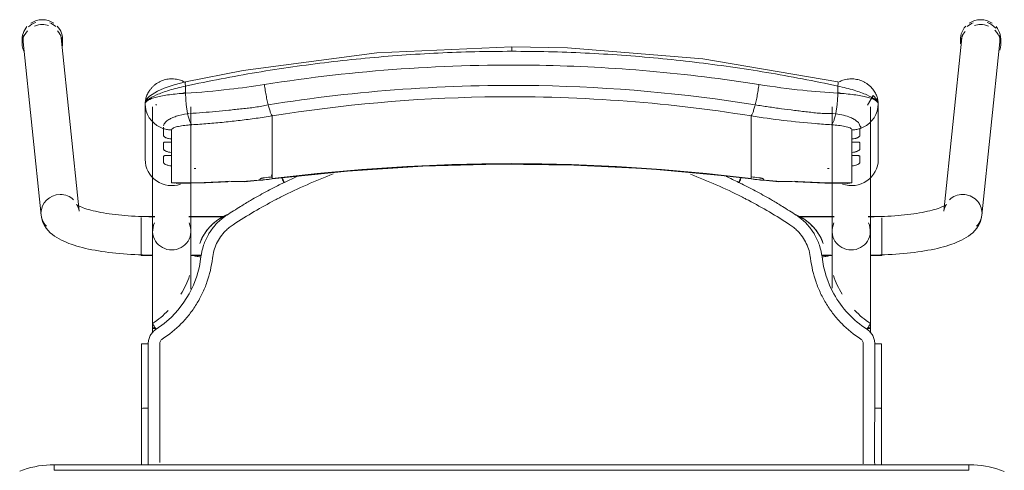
# Model space of a CAD drawing. Header units: metres. Extents: x 3 to 42.2, y -72.9 to -48.7.
# Tile 173 of 189: x 39.287 to 39.819, y -52.58 to -52.337. Entities that reach past the tile are written whole.
import ezdxf

# ---------------------------------------------------------------- set-up
doc = ezdxf.new("R2010")
doc.units = ezdxf.units.M
doc.layers.add('I-FURN', color=7, linetype='Continuous', lineweight=18)

# ---------------------------------------------------------------- blocks, each defined once
blk = doc.blocks.new('ConjuntoParaAlunoTamanho6 - CJA06_ConjuntoParaAlunoTamanho6-V4-1PAV')
at = {"layer": 'I-FURN', "color": 253, "true_color": 0xaaaaaa}
for p, q in [((-0.2643, 0.29456), (-0.2643, 0.29197)), ((-0.2638, 0.29312), (-0.25413, 0.19969)), ((-0.23354, 0.20182), (-0.24321, 0.29526)), ((-0.24254, 0.29197), (-0.24254, 0.29456)), ((0.24321, 0.29526), (0.23354, 0.20182)), ((0.24254, 0.29456), (0.24254, 0.29197)), ((0.25413, 0.19969), (0.2638, 0.29312)), ((0.2643, 0.29197), (0.2643, 0.29456)), ((-0.1979, 0.25969), (-0.1979, 0.22964)), ((-0.19734, 0.2558), (-0.19665, 0.25395)), ((-0.19385, 0.25812), (-0.19385, 0.19097)), ((-0.19207, 0.25896), (-0.19202, 0.25906)), ((-0.19202, 0.25906), (-0.19192, 0.25949)), ((-0.17315, 0.19097), (-0.17315, 0.25812)), ((0.17315, 0.25812), (0.17315, 0.19097)), ((0.19385, 0.19097), (0.19385, 0.25812)), ((0.19685, 0.25395), (0.19754, 0.2558)), ((0.1981, 0.22964), (0.1981, 0.25969)), ((-0.19665, 0.25395), (-0.1957, 0.25221)), ((-0.1957, 0.25221), (-0.19451, 0.25062)), ((-0.17493, 0.25435), (-0.17437, 0.25441)), ((-0.12923, 0.2438), (-0.12923, 0.25317)), ((0.12943, 0.2438), (0.12943, 0.25317)), ((0.17457, 0.25441), (0.17513, 0.25435)), ((0.19471, 0.25062), (0.1959, 0.25221)), ((0.1959, 0.25221), (0.19685, 0.25395)), ((-0.18366, 0.24073), (-0.18366, 0.23904)), ((-0.12923, 0.24214), (-0.12923, 0.2438)), ((-0.12923, 0.24214), (-0.12923, 0.23653)), ((0.12943, 0.24214), (0.12943, 0.2438)), ((0.12943, 0.24214), (0.12943, 0.23653)), ((0.18386, 0.23904), (0.18386, 0.24073)), ((-0.12923, 0.23653), (-0.12923, 0.23486)), ((-0.12923, 0.23486), (-0.12923, 0.22925)), ((0.12943, 0.23653), (0.12943, 0.23486)), ((0.12943, 0.23486), (0.12943, 0.22925)), ((-0.18366, 0.23345), (-0.18366, 0.23176)), ((-0.12923, 0.22925), (-0.12923, 0.22759)), ((0.12943, 0.22759), (0.12943, 0.22925)), ((0.18386, 0.23176), (0.18386, 0.23345)), ((-0.18366, 0.22617), (-0.18366, 0.21701)), ((-0.12923, 0.22759), (-0.12923, 0.22197)), ((0.12943, 0.22759), (0.12943, 0.22197)), ((0.18386, 0.21701), (0.18386, 0.22617)), ((-0.14414, 0.21757), (-0.12926, 0.21915)), ((-0.12923, 0.22197), (-0.12923, 0.22031)), ((-0.11598, 0.22048), (-0.1227, 0.21732)), ((0.12943, 0.22031), (0.12943, 0.22197)), ((0.12946, 0.21915), (0.14434, 0.21757)), ((-0.18366, 0.21701), (-0.1818, 0.21679)), ((0.17944, 0.21689), (0.18173, 0.21678)), ((-0.19271, 0.19894), (-0.2, 0.19894)), ((-0.2, 0.19844), (-0.2, 0.19411)), ((-0.19271, 0.19879), (-0.19385, 0.19879)), ((-0.19385, 0.19879), (-0.19385, 0.19845)), ((-0.19385, 0.19845), (-0.19385, 0.19764)), ((-0.15474, 0.19894), (-0.17429, 0.19894)), ((-0.15494, 0.19879), (-0.17429, 0.19879)), ((0.17429, 0.19894), (0.15474, 0.19894)), ((0.17429, 0.19879), (0.15494, 0.19879)), ((0.2, 0.19894), (0.19271, 0.19894)), ((0.19385, 0.19879), (0.19271, 0.19879)), ((0.19385, 0.19845), (0.19385, 0.19879)), ((0.19385, 0.19764), (0.19385, 0.19845)), ((0.2, 0.1938), (0.2, 0.19814)), ((-0.2, 0.19393), (-0.2, 0.18575)), ((-0.19385, 0.19367), (-0.19385, 0.1916)), ((0.19385, 0.1916), (0.19385, 0.19367)), ((0.2, 0.18573), (0.2, 0.19364)), ((-0.19385, 0.18688), (-0.19385, 0.18582)), ((0.19385, 0.18582), (0.19385, 0.18688)), ((-0.2, 0.18573), (-0.2, 0.17922)), ((-0.19385, 0.18371), (-0.19385, 0.18582)), ((0.19385, 0.18371), (0.19385, 0.18582)), ((0.2, 0.17794), (0.2, 0.1856)), ((-0.2, 0.17916), (-0.2, 0.17794)), ((-0.2, 0.17794), (-0.19377, 0.17794)), ((-0.19385, 0.17809), (-0.19385, 0.17951)), ((-0.17323, 0.17794), (-0.1676, 0.17794)), ((-0.17268, 0.17809), (-0.16757, 0.17809)), ((0.16757, 0.17809), (0.17268, 0.17809)), ((0.1676, 0.17794), (0.17323, 0.17794)), ((0.19377, 0.17794), (0.2, 0.17794)), ((0.19385, 0.17809), (0.19385, 0.17951)), ((-0.19385, 0.13857), (-0.19385, 0.13643)), ((0.19385, 0.13604), (0.19385, 0.13857)), ((-0.19983, 0.13021), (-0.19982, 0.0953)), ((0.19983, 0.13021), (0.19982, 0.0953)), ((-0.19982, 0.06488), (-0.19982, 0.0953)), ((-0.19982, 0.0953), (-0.19982, 0.09529)), ((-0.19623, 0.09556), (-0.19738, 0.09554)), ((0.19982, 0.06497), (0.19982, 0.0953)), ((0.247, 0.06497), (-0.247, 0.06497)), ((-0.247, 0.06497), (-0.247, 0.06197)), ((0.247, 0.06497), (-0.247, 0.06497)), ((0.247, 0.06497), (0.247, 0.06197))]:
    blk.add_line(p, q, dxfattribs=at)
at = {"layer": 'I-FURN', "color": 253, "true_color": 0xaaaaaa, "flags": 128}
for points in [[(0.0001, 0.2904), (-0.07267, 0.28721), (-0.14486, 0.2777), (-0.17603, 0.27161)], [(0.17623, 0.27161), (0.10331, 0.28398), (0.03018, 0.28985), (0.0001, 0.2904)], [(-0.17603, 0.27161), (-0.18218, 0.26997), (-0.18761, 0.26812), (-0.19131, 0.26652), (-0.19557, 0.2639), (-0.19708, 0.26226), (-0.19765, 0.26113), (-0.1979, 0.25971)], [(-0.17607, 0.26928), (-0.17607, 0.26831), (-0.17607, 0.26734), (-0.17607, 0.26637), (-0.17607, 0.2654)], [(0.17627, 0.2654), (0.17627, 0.26637), (0.17627, 0.26734), (0.17627, 0.26831), (0.17627, 0.26928)], [(0.1981, 0.25971), (0.19792, 0.26092), (0.19739, 0.26208), (0.1954, 0.2642), (0.19227, 0.25896)], [(-0.1979, 0.24468), (-0.1979, 0.2522), (-0.1979, 0.25971)], [(-0.1979, 0.25969), (-0.19776, 0.25773), (-0.19734, 0.2558)], [(-0.1979, 0.25969), (-0.1979, 0.25218), (-0.1979, 0.24467), (-0.1979, 0.23715), (-0.1979, 0.22964)], [(0.19754, 0.2558), (0.19796, 0.25773), (0.1981, 0.25969)], [(0.1981, 0.25971), (0.1981, 0.2522), (0.1981, 0.24468)], [(0.1981, 0.22964), (0.1981, 0.23715), (0.1981, 0.24467), (0.1981, 0.25218), (0.1981, 0.25969)], [(-0.19451, 0.25062), (-0.19311, 0.2492), (-0.19152, 0.24799)], [(0.19172, 0.24799), (0.19331, 0.2492), (0.19471, 0.25062)], [(-0.19152, 0.24799), (-0.18977, 0.24701), (-0.1879, 0.24628)], [(-0.1879, 0.24243), (-0.1879, 0.24339), (-0.1879, 0.24435), (-0.1879, 0.24532), (-0.1879, 0.24628)], [(-0.18366, 0.24561), (-0.18366, 0.24439), (-0.18366, 0.24317), (-0.18366, 0.24195), (-0.18366, 0.24073)], [(0.18386, 0.24073), (0.18386, 0.24195), (0.18386, 0.24317), (0.18386, 0.24439), (0.18386, 0.24561)], [(0.1881, 0.24628), (0.18997, 0.24701), (0.19172, 0.24799)], [(0.1881, 0.24628), (0.1881, 0.24532), (0.1881, 0.24435), (0.1881, 0.24339), (0.1881, 0.24243)], [(-0.1879, 0.23515), (-0.1879, 0.23603), (-0.1879, 0.23692), (-0.1879, 0.2378), (-0.1879, 0.23868)], [(-0.18366, 0.23904), (-0.18366, 0.23764), (-0.18366, 0.23624), (-0.18366, 0.23485), (-0.18366, 0.23345)], [(0.18386, 0.23345), (0.18386, 0.23485), (0.18386, 0.23624), (0.18386, 0.23764), (0.18386, 0.23904)], [(0.1881, 0.23868), (0.1881, 0.2378), (0.1881, 0.23692), (0.1881, 0.23603), (0.1881, 0.23515)], [(-0.1879, 0.22787), (-0.1879, 0.22876), (-0.1879, 0.22964), (-0.1879, 0.23052), (-0.1879, 0.23141)], [(-0.18366, 0.23176), (-0.18366, 0.23036), (-0.18366, 0.22897), (-0.18366, 0.22757), (-0.18366, 0.22617)], [(0.18386, 0.22617), (0.18386, 0.22757), (0.18386, 0.22897), (0.18386, 0.23036), (0.18386, 0.23176)], [(0.1881, 0.23141), (0.1881, 0.23052), (0.1881, 0.22964), (0.1881, 0.22876), (0.1881, 0.22787)], [(-0.12926, 0.21915), (-0.08865, 0.22342), (-0.0479, 0.2261), (-0.00707, 0.22717), (0.03376, 0.22666), (0.07455, 0.22454), (0.11521, 0.22083), (0.12946, 0.21915)], [(-0.1359, 0.2187), (-0.1359, 0.21878), (-0.1359, 0.21886), (-0.1359, 0.21893), (-0.1359, 0.21901)], [(-0.12923, 0.22031), (-0.12923, 0.22007), (-0.12923, 0.21984), (-0.12923, 0.21961), (-0.12923, 0.21937)], [(0.12943, 0.21937), (0.12943, 0.21961), (0.12943, 0.21984), (0.12943, 0.22007), (0.12943, 0.22031)], [(0.1361, 0.21901), (0.1361, 0.21893), (0.1361, 0.21886), (0.1361, 0.21878), (0.1361, 0.2187)], [(-0.18111, 0.21677), (-0.16533, 0.21701), (-0.15331, 0.21761)], [(0.15351, 0.21761), (0.16928, 0.2169), (0.18131, 0.21677)], [(0.18173, 0.21678), (0.18279, 0.21686), (0.18386, 0.21701)], [(-0.23354, 0.20182), (-0.23373, 0.20287), (-0.23403, 0.20376), (-0.23437, 0.20445), (-0.23469, 0.20492), (-0.23492, 0.20521), (-0.23505, 0.20534), (-0.23507, 0.20536)], [(-0.23507, 0.20536), (-0.23501, 0.20531), (-0.23482, 0.20518), (-0.23451, 0.20499), (-0.23408, 0.20476), (-0.23355, 0.20449), (-0.23291, 0.2042), (-0.23217, 0.20389), (-0.23133, 0.20358), (-0.23041, 0.20326), (-0.22941, 0.20294), (-0.22832, 0.20262), (-0.22717, 0.2023), (-0.22594, 0.20199), (-0.22464, 0.20169), (-0.22328, 0.2014), (-0.22186, 0.20112), (-0.22039, 0.20086), (-0.21886, 0.2006), (-0.21729, 0.20036), (-0.21567, 0.20014), (-0.214, 0.19993), (-0.2123, 0.19973), (-0.21057, 0.19956), (-0.2088, 0.1994), (-0.207, 0.19926), (-0.20518, 0.19913), (-0.20334, 0.19903), (-0.20148, 0.19894), (-0.19961, 0.19888), (-0.19772, 0.19883), (-0.19583, 0.1988), (-0.19394, 0.19879), (-0.19385, 0.19879)], [(0.23507, 0.20536), (0.23501, 0.20531), (0.23482, 0.20518), (0.23451, 0.20499), (0.23408, 0.20476), (0.23355, 0.20449), (0.23291, 0.2042), (0.23217, 0.20389), (0.23133, 0.20358), (0.23041, 0.20326), (0.22941, 0.20294), (0.22832, 0.20262), (0.22717, 0.2023), (0.22594, 0.20199), (0.22464, 0.20169), (0.22328, 0.2014), (0.22186, 0.20112), (0.22039, 0.20086), (0.21886, 0.2006), (0.21729, 0.20036), (0.21567, 0.20014), (0.214, 0.19993), (0.2123, 0.19973), (0.21057, 0.19956), (0.2088, 0.1994), (0.207, 0.19926), (0.20518, 0.19913), (0.20334, 0.19903), (0.20148, 0.19894), (0.19961, 0.19888), (0.19772, 0.19883), (0.19583, 0.1988), (0.19394, 0.19879), (0.19385, 0.19879)], [(0.23354, 0.20182), (0.23373, 0.20287), (0.23403, 0.20376), (0.23437, 0.20445), (0.23469, 0.20492), (0.23492, 0.20521), (0.23505, 0.20534), (0.23507, 0.20536)], [(-0.25413, 0.19969), (-0.25375, 0.19762), (-0.25311, 0.19572), (-0.25226, 0.19403), (-0.25129, 0.19256), (-0.25023, 0.19128), (-0.24913, 0.19017), (-0.24799, 0.18919), (-0.24683, 0.18832), (-0.24563, 0.18753), (-0.24441, 0.18681), (-0.24316, 0.18615), (-0.24188, 0.18553), (-0.24055, 0.18496), (-0.23919, 0.18441), (-0.23778, 0.1839), (-0.23633, 0.18341), (-0.23483, 0.18295), (-0.2333, 0.18251), (-0.23171, 0.1821), (-0.23008, 0.1817), (-0.22841, 0.18133), (-0.2267, 0.18098), (-0.22495, 0.18064), (-0.22315, 0.18033), (-0.22132, 0.18004), (-0.21946, 0.17976), (-0.21756, 0.17951), (-0.21562, 0.17928), (-0.21366, 0.17906), (-0.21168, 0.17887), (-0.20967, 0.1787), (-0.20763, 0.17855), (-0.20558, 0.17842), (-0.20352, 0.17831), (-0.20144, 0.17823), (-0.19935, 0.17816), (-0.19725, 0.17811), (-0.19515, 0.17809), (-0.19385, 0.17809)], [(0.25413, 0.19969), (0.25375, 0.19762), (0.25311, 0.19572), (0.25226, 0.19403), (0.25129, 0.19256), (0.25023, 0.19128), (0.24913, 0.19017), (0.24799, 0.18919), (0.24683, 0.18832), (0.24563, 0.18753), (0.24441, 0.18681), (0.24316, 0.18615), (0.24188, 0.18553), (0.24055, 0.18496), (0.23919, 0.18441), (0.23778, 0.1839), (0.23633, 0.18341), (0.23483, 0.18295), (0.2333, 0.18251), (0.23171, 0.1821), (0.23008, 0.1817), (0.22841, 0.18133), (0.2267, 0.18098), (0.22495, 0.18064), (0.22315, 0.18033), (0.22132, 0.18004), (0.21946, 0.17976), (0.21756, 0.17951), (0.21562, 0.17928), (0.21366, 0.17906), (0.21168, 0.17887), (0.20967, 0.1787), (0.20763, 0.17855), (0.20558, 0.17842), (0.20352, 0.17831), (0.20144, 0.17823), (0.19935, 0.17816), (0.19725, 0.17811), (0.19515, 0.17809), (0.19385, 0.17809)], [(-0.19385, 0.13857), (-0.19385, 0.14057), (-0.19385, 0.14257), (-0.19385, 0.14457), (-0.19385, 0.14656), (-0.19385, 0.14855), (-0.19385, 0.15053), (-0.19385, 0.15249), (-0.19385, 0.15444), (-0.19385, 0.15637), (-0.19385, 0.15827), (-0.19385, 0.16015), (-0.19385, 0.162), (-0.19385, 0.16382), (-0.19385, 0.1656), (-0.19385, 0.16735), (-0.19385, 0.16905), (-0.19385, 0.17071), (-0.19385, 0.17233), (-0.19385, 0.1739), (-0.19385, 0.17541), (-0.19385, 0.17687), (-0.19385, 0.17828), (-0.19385, 0.17963), (-0.19385, 0.18092), (-0.19385, 0.18215), (-0.19385, 0.18331), (-0.19385, 0.18441), (-0.19385, 0.18544), (-0.19385, 0.1864), (-0.19385, 0.18729), (-0.19385, 0.1881), (-0.19385, 0.18885), (-0.19385, 0.18951), (-0.19385, 0.19011), (-0.19385, 0.19062), (-0.19385, 0.19097)], [(-0.17315, 0.19097), (-0.17315, 0.19051), (-0.17315, 0.18998), (-0.17315, 0.18937), (-0.17315, 0.18869), (-0.17315, 0.18793), (-0.17315, 0.1871), (-0.17315, 0.18619), (-0.17315, 0.18522), (-0.17315, 0.18417), (-0.17315, 0.18306), (-0.17315, 0.18188), (-0.17315, 0.18064), (-0.17315, 0.17934), (-0.17315, 0.17798), (-0.17315, 0.17656), (-0.17315, 0.17508), (-0.17315, 0.17355), (-0.17315, 0.17198), (-0.17315, 0.17035), (-0.17315, 0.16868), (-0.17315, 0.16696), (-0.17315, 0.16521), (-0.17315, 0.16342), (-0.17315, 0.16159), (-0.17315, 0.15974)], [(0.17315, 0.16015), (0.17315, 0.162), (0.17315, 0.16382), (0.17315, 0.1656), (0.17315, 0.16735), (0.17315, 0.16905), (0.17315, 0.17071), (0.17315, 0.17233), (0.17315, 0.1739), (0.17315, 0.17541), (0.17315, 0.17687), (0.17315, 0.17828), (0.17315, 0.17963), (0.17315, 0.18092), (0.17315, 0.18215), (0.17315, 0.18331), (0.17315, 0.18441), (0.17315, 0.18544), (0.17315, 0.1864), (0.17315, 0.18729), (0.17315, 0.1881), (0.17315, 0.18885), (0.17315, 0.18951), (0.17315, 0.19011), (0.17315, 0.19062), (0.17315, 0.19097)], [(0.19385, 0.19097), (0.19385, 0.19051), (0.19385, 0.18998), (0.19385, 0.18937), (0.19385, 0.18869), (0.19385, 0.18793), (0.19385, 0.1871), (0.19385, 0.18619), (0.19385, 0.18522), (0.19385, 0.18417), (0.19385, 0.18306), (0.19385, 0.18188), (0.19385, 0.18064), (0.19385, 0.17934), (0.19385, 0.17798), (0.19385, 0.17656), (0.19385, 0.17508), (0.19385, 0.17355), (0.19385, 0.17198), (0.19385, 0.17035), (0.19385, 0.16868), (0.19385, 0.16696), (0.19385, 0.16521), (0.19385, 0.16342), (0.19385, 0.16159), (0.19385, 0.15974), (0.19385, 0.15785), (0.19385, 0.15594), (0.19385, 0.15401), (0.19385, 0.15206), (0.19385, 0.15009), (0.19385, 0.14811), (0.19385, 0.14612), (0.19385, 0.14413), (0.19385, 0.14213), (0.19385, 0.14013), (0.19385, 0.13857)], [(-0.16841, 0.18438), (-0.16841, 0.18437), (-0.16841, 0.18435), (-0.16841, 0.18434), (-0.16841, 0.18432)], [(0.16841, 0.18432), (0.16841, 0.18434), (0.16841, 0.18435), (0.16841, 0.18437), (0.16841, 0.18438)], [(-0.16774, 0.17706), (-0.16861, 0.17188), (-0.16997, 0.16679), (-0.17181, 0.16185), (-0.17415, 0.15713), (-0.17693, 0.15265), (-0.18013, 0.14846), (-0.18374, 0.14461), (-0.18771, 0.14113), (-0.19199, 0.13805)], [(-0.19623, 0.13025), (-0.19623, 0.12331), (-0.19623, 0.11637), (-0.19623, 0.10942), (-0.19623, 0.10249), (-0.19623, 0.09556)], [(0.19623, 0.13025), (0.19623, 0.12639), (0.19623, 0.12254), (0.19623, 0.11868), (0.19623, 0.11483), (0.19623, 0.11097), (0.19623, 0.10712), (0.19623, 0.10327), (0.19623, 0.09941), (0.19623, 0.09556)], [(-0.19738, 0.09554), (-0.19841, 0.0955), (-0.1992, 0.09544), (-0.19969, 0.09537), (-0.19982, 0.0953)], [(-0.247, 0.06497), (-0.24912, 0.06492), (-0.25124, 0.0648), (-0.25334, 0.06459), (-0.25544, 0.06429), (-0.25753, 0.06391), (-0.2596, 0.06345), (-0.26165, 0.0629), (-0.26367, 0.06228), (-0.26567, 0.06157)], [(0.2662, 0.06136), (0.26421, 0.06209), (0.2622, 0.06274), (0.26015, 0.06331), (0.25809, 0.06379), (0.25601, 0.0642), (0.25391, 0.06451), (0.25181, 0.06475), (0.24969, 0.0649), (0.24757, 0.06496), (0.247, 0.06497)], [(0.247, 0.06197), (0.1235, 0.06197), (0, 0.06197), (-0.1235, 0.06197), (-0.247, 0.06197)], [(-0.247, 0.06197), (-0.1235, 0.06197), (0, 0.06197), (0.1235, 0.06197), (0.247, 0.06197)]]:
    blk.add_lwpolyline(points, dxfattribs=at)
at = {"layer": 'I-FURN', "color": 253, "true_color": 0xaaaaaa}
for centre, major_axis, ratio, start_param, end_param in [((-0.25351, 0.29419), (0.01029, 0.00107), 0.967158, 1.815725, 2.256389), ((-0.25342, 0.29456), (0.01088, 0), 0.965926, 1.570796, 2.185058), ((-0.25342, 0.29456), (0.01088, 0), 0.965926, 0.959427, 1.570796), ((-0.25351, 0.29419), (0.01029, 0.00107), 0.967158, 0.685592, 1.060105), ((0.25351, 0.29419), (-0.01029, 0.00107), 0.967158, 5.223081, 5.597593), ((0.25342, 0.29456), (0.01088, 0), 0.965926, 1.570796, 2.182166), ((0.25342, 0.29456), (-0.01088, 0), 0.965926, 4.098128, 4.712389), ((0.25351, 0.29419), (-0.01029, 0.00107), 0.967158, 3.921544, 4.46746), ((-0.25342, 0.29197), (0.01088, 0), 0.965926, 2.404268, 3.526261), ((-0.25342, 0.29456), (0.01088, 0), 0.965926, 2.438822, 3.243525), ((-0.25342, 0.29197), (0.01088, 0), 0.965926, 1.570796, 1.965237), ((-0.25342, 0.29197), (0.01088, 0), 0.965926, 1.257624, 1.570796), ((-0.25342, 0.29456), (0.01088, 0), 0.965926, 6.170166, 7.020457), ((-0.25342, 0.29197), (0.01088, 0), 0.965926, 6.182855, 7.015454), ((0.25342, 0.29456), (0.01088, 0), 0.965926, 2.404321, 3.312013), ((0.25342, 0.29197), (0.01088, 0), 0.965926, 2.446266, 3.141593), ((0.25342, 0.29197), (0.01088, 0), 0.965926, 1.581694, 1.883969), ((0.25342, 0.29197), (0.01088, 0), 0.965926, 1.176355, 1.570796), ((0.25342, 0.29197), (0.01088, 0), 0.965926, 5.959867, 7.062609), ((0.25342, 0.29456), (0.01088, 0), 0.965926, 6.052088, 6.985956), ((-0.25351, 0.29419), (0.01029, 0.00107), 0.967158, 2.780211, 3.141593), ((-0.25351, 0.29419), (0.01029, 0.00107), 0.967158, 6.18338, 6.464028), ((0.25351, 0.29419), (-0.01029, 0.00107), 0.967158, 6.102343, 6.382991), ((0.25351, 0.29419), (-0.01029, 0.00107), 0.967158, 3.141593, 3.502975), ((-0.1835, 0.22964), (-0.0144, 0), 0.978148, 0, 1.909658), ((0.0001, -0.77159), (1.0211, 0), 0.978148, 1.443771, 1.697822), ((0.0001, -0.77117), (1.0209, 0), 0.978148, 1.443771, 1.697822), ((0.1837, 0.22964), (0.0144, 0), 0.978148, 4.362105, 6.283185), ((-0.17927, 0.60128), (0.385, 0), 0.978148, 4.732926, 4.735013), ((0.17947, 0.60128), (0.385, 0), 0.978148, 4.689703, 4.691852), ((-0.17927, 0.60263), (0.395, 0), 0.978148, 4.801491, 4.822541), ((-0.17927, 0.60356), (0.395, 0), 0.978148, 4.828782, 4.839414), ((-0.17927, 0.60221), (0.3948, 0), 0.978148, 4.828842, 4.839414), ((-0.1305, 0.22908), (-0.00124, 0.00992), 0.026339, 2.463316, 2.789234), ((0.17947, 0.60356), (0.395, 0), 0.978148, 4.585364, 4.595996), ((0.17947, 0.60221), (0.3948, 0), 0.978148, 4.585364, 4.595936), ((0.17947, 0.60263), (0.395, 0), 0.978148, 4.602237, 4.623287), ((-0.17927, 0.60336), (0.395, 0), 0.978148, 4.701279, 4.780293), ((-0.14501, 0.22754), (-0.00087, 0.00996), 0.018501, 2.957526, 3.350225), ((0.14521, 0.22754), (0.00087, 0.00996), 0.018501, 2.93296, 3.325659), ((0.17947, 0.60336), (0.395, 0), 0.978148, 4.644485, 4.723499), ((-0.24383, 0.20075), (0.01029, 0.00107), 0.967158, 1.470991, 3.041787), ((-0.24383, 0.20075), (0.01029, 0.00107), 0.967158, 0.685592, 1.470991), ((0.24383, 0.20075), (-0.01029, 0.00107), 0.967158, 4.812195, 5.597593), ((0.24383, 0.20075), (-0.01029, 0.00107), 0.967158, 3.241398, 4.812195), ((-0.24383, 0.20075), (0.01029, 0.00107), 0.967158, 3.041787, 3.827185), ((0.24383, 0.20075), (-0.01029, 0.00107), 0.967158, 2.456, 3.241398), ((-0.1835, 0.19097), (0.01035, 0), 0.978148, 2.686587, 4.712389), ((-0.1835, 0.19097), (0.01035, 0), 0.978148, 4.712389, 6.738191), ((0.1835, 0.19097), (0.01035, 0), 0.978148, 2.686587, 4.712389), ((0.1835, 0.19097), (0.01035, 0), 0.978148, 4.712389, 6.738191), ((-0.1835, 0.13857), (0.01035, 0), 0.069756, 2.648425, 3.665191), ((0.1835, 0.13857), (0.01035, 0), 0.069756, 5.759587, 6.776353)]:
    blk.add_ellipse(centre, major_axis=major_axis, ratio=ratio, start_param=start_param, end_param=end_param, dxfattribs=at)
for points in [[(-0.01972, 0.28779), (-0.02633, 0.28763), (-0.03293, 0.2874), (-0.03953, 0.28708)], [(0.0001, 0.28802), (-0.00651, 0.28802), (-0.01312, 0.28795), (-0.01972, 0.28779)], [(0.0001, 0.29036), (0.0001, 0.29029), (0.0001, 0.29001), (0.0001, 0.28916), (0.0001, 0.28841), (0.0001, 0.28802)], [(0.01992, 0.28779), (0.01332, 0.28795), (0.00671, 0.28802), (0.0001, 0.28802)], [(0.03973, 0.28708), (0.03313, 0.2874), (0.02653, 0.28763), (0.01992, 0.28779)], [(-0.03953, 0.28708), (-0.05272, 0.28645), (-0.06589, 0.28552), (-0.07901, 0.28427)], [(0.0595, 0.28591), (0.05292, 0.28638), (0.04633, 0.28677), (0.03973, 0.28708)], [(0.07921, 0.28427), (0.07265, 0.28489), (0.06608, 0.28544), (0.0595, 0.28591)], [(0.09885, 0.28217), (0.09232, 0.28294), (0.08577, 0.28365), (0.07921, 0.28427)], [(0.11839, 0.27961), (0.11189, 0.28054), (0.10538, 0.28139), (0.09885, 0.28217)], [(-0.13762, 0.27661), (-0.14407, 0.27553), (-0.15051, 0.27438), (-0.15692, 0.27316)], [(-0.11819, 0.27961), (-0.12468, 0.27869), (-0.13116, 0.27768), (-0.13762, 0.27661)], [(0.13782, 0.27661), (0.13136, 0.27768), (0.12489, 0.27868), (0.11839, 0.27961)], [(0.15712, 0.27316), (0.15071, 0.27438), (0.14427, 0.27553), (0.13782, 0.27661)], [(-0.15692, 0.27316), (-0.16332, 0.27194), (-0.16971, 0.27065), (-0.17607, 0.26928)], [(0.17627, 0.26928), (0.16991, 0.27065), (0.16353, 0.27194), (0.15712, 0.27316)], [(0.17627, 0.26928), (0.17633, 0.26966), (0.17642, 0.27037), (0.17644, 0.2712), (0.17636, 0.27149), (0.1763, 0.27156)], [(-0.13346, 0.2701), (-0.13339, 0.26956), (-0.13324, 0.26848), (-0.133, 0.26684), (-0.13272, 0.2652), (-0.13242, 0.26359), (-0.13211, 0.26203), (-0.13178, 0.26053), (-0.13155, 0.25959), (-0.13144, 0.25914)], [(0.13164, 0.25914), (0.13175, 0.25959), (0.13198, 0.26053), (0.13231, 0.26203), (0.13262, 0.26359), (0.13292, 0.2652), (0.1332, 0.26684), (0.13344, 0.26848), (0.13359, 0.26956), (0.13366, 0.2701)], [(-0.17607, 0.2654), (-0.17914, 0.26523), (-0.18504, 0.2647), (-0.19219, 0.26337), (-0.19682, 0.26165), (-0.1979, 0.26035), (-0.1979, 0.25969)], [(-0.17609, 0.26577), (-0.1767, 0.26561), (-0.17731, 0.26545), (-0.17791, 0.26528)], [(-0.17607, 0.2654), (-0.17606, 0.26498), (-0.17604, 0.26413), (-0.17598, 0.26285), (-0.1759, 0.26156), (-0.17579, 0.26028), (-0.17566, 0.25902), (-0.17551, 0.25778), (-0.17533, 0.25659), (-0.17514, 0.25544), (-0.175, 0.25471), (-0.17493, 0.25435)], [(0.17513, 0.25435), (0.1752, 0.25471), (0.17534, 0.25544), (0.17553, 0.25659), (0.17571, 0.25778), (0.17586, 0.25902), (0.17599, 0.26028), (0.1761, 0.26156), (0.17618, 0.26285), (0.17624, 0.26413), (0.17626, 0.26498), (0.17627, 0.2654)], [(0.1981, 0.25969), (0.1981, 0.26035), (0.19703, 0.26165), (0.19239, 0.26338), (0.18523, 0.2647), (0.17934, 0.26523), (0.17627, 0.2654)], [(0.17811, 0.26528), (0.17751, 0.26545), (0.1769, 0.26561), (0.17629, 0.26577)], [(-0.12923, 0.25317), (-0.12932, 0.25327), (-0.1295, 0.25353), (-0.1298, 0.25409), (-0.13011, 0.25481), (-0.13044, 0.25568), (-0.13077, 0.2567), (-0.1311, 0.25786), (-0.13133, 0.2587), (-0.13144, 0.25914)], [(0.12943, 0.25317), (0.12952, 0.25327), (0.1297, 0.25353), (0.13, 0.25409), (0.13031, 0.25481), (0.13064, 0.25568), (0.13097, 0.2567), (0.1313, 0.25786), (0.13153, 0.2587), (0.13164, 0.25914)], [(-0.17493, 0.25435), (-0.17484, 0.25392), (-0.17465, 0.25308), (-0.17435, 0.25195), (-0.17403, 0.25093), (-0.17369, 0.25006), (-0.17335, 0.24934), (-0.173, 0.24877), (-0.17277, 0.2485), (-0.17265, 0.2484)], [(-0.14661, 0.25076), (-0.14806, 0.25058), (-0.14951, 0.25042), (-0.15095, 0.25026)], [(-0.14226, 0.2513), (-0.14371, 0.25111), (-0.14516, 0.25093), (-0.14661, 0.25076)], [(0.17285, 0.2484), (0.17297, 0.2485), (0.1732, 0.24877), (0.17355, 0.24934), (0.17389, 0.25006), (0.17423, 0.25093), (0.17455, 0.25195), (0.17485, 0.25308), (0.17504, 0.25392), (0.17513, 0.25435)], [(-0.1879, 0.24628), (-0.18756, 0.24617), (-0.18687, 0.24599), (-0.18581, 0.24578), (-0.18474, 0.24565), (-0.18402, 0.24561), (-0.18366, 0.24561)], [(-0.16398, 0.24902), (-0.16687, 0.24878), (-0.16977, 0.24858), (-0.17265, 0.2484)], [(-0.15964, 0.24939), (-0.16109, 0.24926), (-0.16254, 0.24913), (-0.16398, 0.24902)], [(0.18386, 0.24561), (0.18422, 0.24561), (0.18494, 0.24565), (0.18601, 0.24578), (0.18707, 0.24599), (0.18776, 0.24617), (0.1881, 0.24628)], [(-0.1359, 0.21901), (-0.1359, 0.21905), (-0.13586, 0.21912), (-0.13573, 0.21923), (-0.13549, 0.21935), (-0.13518, 0.21946), (-0.13479, 0.21957), (-0.13436, 0.21967), (-0.1339, 0.21974), (-0.13357, 0.21979), (-0.1334, 0.21981)], [(-0.13585, 0.2186), (-0.13587, 0.21862), (-0.13589, 0.21865), (-0.1359, 0.21868), (-0.1359, 0.2187)], [(-0.09625, 0.22184), (-0.10584, 0.21825), (-0.1152, 0.21414), (-0.12434, 0.2095)], [(-0.12335, 0.21813), (-0.12356, 0.21856), (-0.12377, 0.21898), (-0.12395, 0.21936)], [(-0.12289, 0.21723), (-0.12304, 0.21753), (-0.12319, 0.21783), (-0.12334, 0.21813)], [(0.12434, 0.2095), (0.11529, 0.21408), (0.10607, 0.21814), (0.09666, 0.22168)], [(0.11594, 0.2205), (0.11821, 0.21947), (0.12046, 0.21841), (0.1227, 0.21732)], [(0.1227, 0.21732), (0.12291, 0.21776), (0.12336, 0.21866), (0.12377, 0.21945), (0.12395, 0.2198)], [(0.12334, 0.21813), (0.12319, 0.21783), (0.12304, 0.21753), (0.12289, 0.21723)], [(0.12395, 0.21936), (0.12377, 0.21898), (0.12356, 0.21856), (0.12335, 0.21813)], [(0.1336, 0.21981), (0.13377, 0.21979), (0.1341, 0.21974), (0.13456, 0.21967), (0.13499, 0.21957), (0.13538, 0.21946), (0.13569, 0.21935), (0.13593, 0.21923), (0.13606, 0.21912), (0.1361, 0.21905), (0.1361, 0.21901)], [(0.1361, 0.2187), (0.1361, 0.21868), (0.13609, 0.21865), (0.13607, 0.21862), (0.13605, 0.2186)], [(-0.15397, 0.21772), (-0.15349, 0.21752), (-0.153, 0.21758), (-0.15247, 0.21788)], [(-0.15247, 0.21788), (-0.15113, 0.21782), (-0.1484, 0.21775), (-0.14556, 0.21776), (-0.14412, 0.21779)], [(-0.12436, 0.21651), (-0.12717, 0.21512), (-0.13276, 0.21224), (-0.13826, 0.20916), (-0.14098, 0.20758)], [(-0.1227, 0.21732), (-0.12297, 0.21719), (-0.12353, 0.21692), (-0.12408, 0.21665), (-0.12436, 0.21651)], [(0.12436, 0.21651), (0.12408, 0.21665), (0.12353, 0.21692), (0.12297, 0.21719), (0.1227, 0.21732)], [(0.14098, 0.20758), (0.13826, 0.20916), (0.13276, 0.21224), (0.12717, 0.21512), (0.12436, 0.21651)], [(0.14432, 0.21779), (0.14576, 0.21776), (0.1486, 0.21775), (0.15133, 0.21782), (0.15267, 0.21788)], [(0.15267, 0.21788), (0.1532, 0.21758), (0.15369, 0.21752), (0.15417, 0.21772)], [(-0.12798, 0.20762), (-0.13157, 0.20574), (-0.13889, 0.20168), (-0.14651, 0.19698), (-0.1504, 0.19445)], [(-0.14098, 0.20758), (-0.14188, 0.20704), (-0.14368, 0.20597), (-0.14546, 0.20487), (-0.14635, 0.20432)], [(-0.12434, 0.2095), (-0.12494, 0.2092), (-0.12615, 0.20858), (-0.12737, 0.20794), (-0.12798, 0.20762)], [(0.12798, 0.20762), (0.12738, 0.20794), (0.12617, 0.20857), (0.12495, 0.20919), (0.12434, 0.2095)], [(0.1504, 0.19445), (0.14673, 0.19684), (0.13935, 0.20142), (0.13181, 0.20561), (0.12798, 0.20762)], [(0.14635, 0.20432), (0.14546, 0.20487), (0.14368, 0.20597), (0.14188, 0.20704), (0.14098, 0.20758)], [(-0.14638, 0.20431), (-0.14762, 0.20355), (-0.1501, 0.202), (-0.15256, 0.20043), (-0.15378, 0.19963)], [(0.15378, 0.19963), (0.15256, 0.20043), (0.1501, 0.202), (0.14762, 0.20355), (0.14638, 0.20431)], [(-0.16501, 0.19076), (-0.16447, 0.19151), (-0.16331, 0.19295), (-0.16135, 0.19493), (-0.15919, 0.19669), (-0.15764, 0.19771), (-0.15683, 0.19818)], [(-0.15378, 0.19963), (-0.1555, 0.19851), (-0.15869, 0.19594), (-0.16134, 0.1928), (-0.1625, 0.1911)], [(-0.1568, 0.1982), (-0.15576, 0.1988), (-0.15475, 0.1993), (-0.15376, 0.19971)], [(0.15863, 0.1971), (0.15703, 0.19822), (0.15531, 0.19916), (0.1535, 0.1999)], [(0.15374, 0.19972), (0.15472, 0.19931), (0.15575, 0.19881), (0.1568, 0.1982)], [(0.1625, 0.1911), (0.16134, 0.1928), (0.15869, 0.19594), (0.1555, 0.19851), (0.15378, 0.19963)], [(-0.1504, 0.19445), (-0.15113, 0.19396), (-0.15256, 0.19293), (-0.15386, 0.19174), (-0.15448, 0.19112)], [(0.15448, 0.19112), (0.15386, 0.19174), (0.15256, 0.19292), (0.15114, 0.19396), (0.1504, 0.19445)], [(-0.16371, 0.18924), (-0.16479, 0.18738), (-0.16656, 0.18343), (-0.1675, 0.1792), (-0.16774, 0.17706)], [(-0.1625, 0.1911), (-0.16271, 0.1908), (-0.16313, 0.19018), (-0.16352, 0.18955), (-0.16371, 0.18924)], [(-0.15448, 0.19112), (-0.15645, 0.18912), (-0.15969, 0.18452), (-0.16124, 0.17915), (-0.16156, 0.17636)], [(0.16156, 0.17636), (0.16124, 0.17915), (0.15968, 0.18454), (0.15645, 0.18912), (0.15448, 0.19112)], [(0.16371, 0.18924), (0.16352, 0.18955), (0.16313, 0.19018), (0.16271, 0.1908), (0.1625, 0.1911)], [(0.16774, 0.17706), (0.1675, 0.1792), (0.16656, 0.18343), (0.16479, 0.18738), (0.16371, 0.18924)], [(0.16501, 0.19076), (0.16537, 0.19026), (0.16604, 0.18925), (0.16695, 0.18767), (0.16775, 0.18603), (0.1682, 0.1849), (0.16841, 0.18432)], [(-0.16774, 0.17706), (-0.16823, 0.17712), (-0.16921, 0.17725), (-0.17046, 0.17746), (-0.17128, 0.17766), (-0.17147, 0.17776), (-0.17146, 0.1778)], [(0.17146, 0.1778), (0.17147, 0.17776), (0.17128, 0.17766), (0.17046, 0.17746), (0.16921, 0.17725), (0.16823, 0.17712), (0.16774, 0.17706)], [(-0.17391, 0.16699), (-0.17512, 0.16348), (-0.17671, 0.16011), (-0.17864, 0.15696)], [(0.1786, 0.15703), (0.17667, 0.16018), (0.1751, 0.16355), (0.1739, 0.16704)], [(-0.1854, 0.14823), (-0.18797, 0.14558), (-0.19084, 0.14321), (-0.19391, 0.14119)], [(0.19391, 0.14119), (0.19084, 0.14321), (0.18795, 0.1456), (0.18537, 0.14827)], [(-0.19391, 0.14119), (-0.19393, 0.14119), (-0.19385, 0.14103), (-0.19344, 0.14033), (-0.19278, 0.13928), (-0.19225, 0.13846), (-0.19199, 0.13805)], [(0.19199, 0.13805), (0.19225, 0.13846), (0.19278, 0.13928), (0.19344, 0.14033), (0.19385, 0.14103), (0.19393, 0.14119), (0.19391, 0.14119)], [(-0.19199, 0.13805), (-0.19265, 0.13762), (-0.19383, 0.13663), (-0.19519, 0.13473), (-0.19604, 0.13255), (-0.19622, 0.13104), (-0.19623, 0.13025)], [(0.19623, 0.13025), (0.19622, 0.13104), (0.19604, 0.13255), (0.19519, 0.13473), (0.19383, 0.13663), (0.19265, 0.13762), (0.19199, 0.13805)], [(-0.19623, 0.13025), (-0.19672, 0.13025), (-0.1977, 0.13025), (-0.19891, 0.13024), (-0.19969, 0.13022), (-0.19984, 0.13021), (-0.19982, 0.1302)], [(-0.19982, 0.12147), (-0.19982, 0.12438), (-0.19982, 0.12729), (-0.19982, 0.1302)], [(-0.19982, 0.1302), (-0.19982, 0.12438), (-0.19982, 0.11273), (-0.19982, 0.1011), (-0.19982, 0.09529)], [(-0.18863, 0.13277), (-0.18884, 0.13263), (-0.18922, 0.13231), (-0.18966, 0.1317), (-0.18994, 0.13099), (-0.19, 0.1305), (-0.19, 0.13025)], [(0.19, 0.13025), (0.19, 0.1305), (0.18994, 0.13099), (0.18966, 0.1317), (0.18922, 0.13231), (0.18884, 0.13263), (0.18863, 0.13277)], [(0.19, 0.09555), (0.19, 0.09868), (0.19, 0.10482), (0.19, 0.11314), (0.19, 0.12173), (0.19, 0.1274), (0.19, 0.13025)], [(0.19982, 0.1302), (0.19984, 0.13021), (0.19969, 0.13022), (0.19891, 0.13024), (0.1977, 0.13025), (0.19672, 0.13025), (0.19623, 0.13025)], [(0.19982, 0.1302), (0.19982, 0.12729), (0.19982, 0.12438), (0.19982, 0.12147)], [(0.19982, 0.09529), (0.19982, 0.1011), (0.19982, 0.11273), (0.19982, 0.12438), (0.19982, 0.1302)], [(-0.19982, 0.09528), (-0.19982, 0.1011), (-0.19982, 0.10691), (-0.19982, 0.11273)], [(0.19982, 0.11273), (0.19982, 0.10691), (0.19982, 0.1011), (0.19982, 0.09528)], [(-0.19982, 0.09529), (-0.19982, 0.08515), (-0.19982, 0.07502), (-0.19982, 0.06488)], [(0.19623, 0.09556), (0.19662, 0.09556), (0.19701, 0.09556), (0.19738, 0.09555)], [(0.19738, 0.09555), (0.19775, 0.09554), (0.1981, 0.09553), (0.19841, 0.09551)], [(0.19982, 0.0953), (0.19982, 0.0953), (0.19982, 0.09529), (0.19982, 0.09529)], [(0.19982, 0.06497), (0.19982, 0.07507), (0.19982, 0.08518), (0.19982, 0.09529)], [(-0.19982, 0.06488), (-0.19982, 0.06837), (-0.19982, 0.07185), (-0.19982, 0.07534)], [(0.19982, 0.07534), (0.19982, 0.07188), (0.19982, 0.06842), (0.19982, 0.06497)]]:
    blk.add_open_spline(points, degree=3, dxfattribs=at)
for points, knots in [([(-0.07901, 0.28427), (-0.08557, 0.28365), (-0.09866, 0.28225), (-0.11169, 0.28054), (-0.11819, 0.27961)], [-0.5555535, -0.5555535, -0.5555535, -0.5555535, -0.4444444, -0.3333333, -0.3333333, -0.3333333, -0.3333333]), ([(-0.13346, 0.2701), (-0.0847, 0.2778), (0.00519, 0.28415), (0.09466, 0.27626), (0.13366, 0.2701)], [-1, -1, -1, -1, -0.444444, 0, 0, 0, 0]), ([(-0.1979, 0.25971), (-0.1979, 0.26019), (-0.19783, 0.26127), (-0.19747, 0.26287), (-0.19695, 0.2643), (-0.19642, 0.26543), (-0.19585, 0.26637), (-0.19534, 0.26711), (-0.19492, 0.26766), (-0.19447, 0.26819), (-0.19382, 0.2689), (-0.19291, 0.26975), (-0.1919, 0.27053), (-0.19105, 0.27107), (-0.1904, 0.27144), (-0.18973, 0.27177), (-0.18883, 0.27217), (-0.18719, 0.27275), (-0.18474, 0.2732), (-0.18174, 0.27315), (-0.17906, 0.27255), (-0.17745, 0.27187), (-0.17679, 0.27153)], [0, 0, 0, 0, 0.0625, 0.125, 0.15625, 0.1875, 0.21875, 0.234375, 0.25, 0.265625, 0.28125, 0.3125, 0.34375, 0.359375, 0.375, 0.390625, 0.40625, 0.4375, 0.5, 0.5625, 0.625, 0.6721865, 0.6721865, 0.6721865, 0.6721865]), ([(-0.1761, 0.27156), (-0.17616, 0.27149), (-0.17627, 0.27106), (-0.17619, 0.27003), (-0.17607, 0.26928)], [0.625, 0.625, 0.625, 0.625, 0.75, 1, 1, 1, 1]), ([(0.17699, 0.27153), (0.17765, 0.27187), (0.17927, 0.27255), (0.18196, 0.27315), (0.18496, 0.2732), (0.18741, 0.27274), (0.18905, 0.27216), (0.18996, 0.27176), (0.19062, 0.27143), (0.19127, 0.27106), (0.19212, 0.27051), (0.19313, 0.26973), (0.19423, 0.2687), (0.19516, 0.26763), (0.19594, 0.26656), (0.1966, 0.26547), (0.19712, 0.26439), (0.19752, 0.26334), (0.1978, 0.26234), (0.19804, 0.26108), (0.1981, 0.26023), (0.1981, 0.25971)], [0.3275759, 0.3275759, 0.3275759, 0.3275759, 0.375, 0.4375, 0.5, 0.5625, 0.59375, 0.609375, 0.625, 0.640625, 0.65625, 0.6875, 0.71875, 0.75, 0.78125, 0.8125, 0.84375, 0.875, 0.90625, 0.9375, 1, 1, 1, 1]), ([(-0.1979, 0.25971), (-0.1979, 0.26034), (-0.19688, 0.26187), (-0.19282, 0.26411), (-0.18865, 0.26578), (-0.18491, 0.26704), (-0.18064, 0.26823), (-0.1776, 0.26895), (-0.17607, 0.26928)], [0, 0, 0, 0, 0.25, 0.5, 0.625, 0.75, 0.875, 1, 1, 1, 1]), ([(-0.17607, 0.2654), (-0.1682, 0.2659), (-0.154, 0.26716), (-0.13977, 0.2691), (-0.13346, 0.2701)], [-1, -1, -1, -1, -0.444444, 0, 0, 0, 0]), ([(-0.13144, 0.25914), (-0.08343, 0.26683), (0.00512, 0.27318), (0.09323, 0.26529), (0.13164, 0.25914)], [-1, -1, -1, -1, -0.444444, 0, 0, 0, 0]), ([(0.13366, 0.2701), (0.14155, 0.26885), (0.15578, 0.26699), (0.16997, 0.2658), (0.17627, 0.2654)], [-1, -1, -1, -1, -0.444444, 0, 0, 0, 0]), ([(0.17627, 0.26928), (0.1778, 0.26895), (0.18084, 0.26823), (0.1851, 0.26704), (0.18885, 0.26578), (0.19302, 0.26411), (0.19708, 0.26187), (0.1981, 0.26034), (0.1981, 0.25971)], [0, 0, 0, 0, 0.125, 0.25, 0.375, 0.5, 0.75, 1, 1, 1, 1]), ([(-0.1965, 0.2622), (-0.19671, 0.26207), (-0.1971, 0.26176), (-0.19769, 0.26096), (-0.1979, 0.26021), (-0.1979, 0.25971)], [0.75, 0.75, 0.75, 0.75, 0.8125, 0.875, 1, 1, 1, 1]), ([(-0.19421, 0.2626), (-0.1945, 0.26266), (-0.19502, 0.2627), (-0.19554, 0.2626), (-0.19576, 0.26254)], [0.5473049, 0.5473049, 0.5473049, 0.5473049, 0.625, 0.6812684, 0.6812684, 0.6812684, 0.6812684]), ([(0.12943, 0.25317), (0.08224, 0.26075), (-0.00484, 0.26702), (-0.09148, 0.25924), (-0.12923, 0.25317)], [-1, -1, -1, -1, -0.444444, 0, 0, 0, 0]), ([(0.19589, 0.26257), (0.19565, 0.26263), (0.19517, 0.26271), (0.1947, 0.26267), (0.19448, 0.26263)], [0.3140409, 0.3140409, 0.3140409, 0.3140409, 0.375, 0.4333514, 0.4333514, 0.4333514, 0.4333514]), ([(0.1981, 0.25971), (0.1981, 0.26024), (0.19787, 0.26101), (0.19723, 0.26183), (0.19682, 0.26214), (0.1966, 0.26226)], [0, 0, 0, 0, 0.125, 0.1875, 0.25, 0.25, 0.25, 0.25]), ([(-0.17381, 0.25447), (-0.17147, 0.25462), (-0.16677, 0.25497), (-0.1597, 0.25557), (-0.1538, 0.25614), (-0.14908, 0.25663), (-0.14554, 0.25703), (-0.14198, 0.25739), (-0.13843, 0.25782), (-0.13492, 0.25842), (-0.13259, 0.25889), (-0.13144, 0.25914)], [0, 0, 0, 0, 0.166667, 0.333333, 0.5, 0.583333, 0.666667, 0.75, 0.833333, 0.916667, 1, 1, 1, 1]), ([(0.13164, 0.25914), (0.13399, 0.25877), (0.13871, 0.25805), (0.14577, 0.25706), (0.15166, 0.25629), (0.15577, 0.2558), (0.15812, 0.25552), (0.15988, 0.25532), (0.16163, 0.25511), (0.16339, 0.25489), (0.16514, 0.25469), (0.16691, 0.25455), (0.16868, 0.25447), (0.17104, 0.2544), (0.17282, 0.25442), (0.17401, 0.25447)], [0, 0, 0, 0, 0.166667, 0.333333, 0.5, 0.583333, 0.625, 0.666667, 0.708333, 0.75, 0.791667, 0.833333, 0.875, 0.916667, 1, 1, 1, 1]), ([(-0.1879, 0.24778), (-0.18791, 0.24829), (-0.1875, 0.24933), (-0.18588, 0.25077), (-0.184, 0.25182), (-0.1824, 0.2525), (-0.17978, 0.25344), (-0.17715, 0.25404), (-0.17493, 0.25435)], [0, 0, 0, 0, 0.2, 0.4, 0.55, 0.625, 0.7, 1, 1, 1, 1]), ([(-0.15095, 0.25026), (-0.1524, 0.2501), (-0.1553, 0.24979), (-0.15819, 0.24952), (-0.15964, 0.24939)], [-0.4999999, -0.4999999, -0.4999999, -0.4999999, -0.4, -0.3, -0.3, -0.3, -0.3]), ([(-0.12923, 0.25317), (-0.13213, 0.25271), (-0.13647, 0.25207), (-0.14082, 0.25148), (-0.14226, 0.2513)], [-1, -1, -1, -1, -0.8, -0.7, -0.7, -0.7, -0.7]), ([(0.12943, 0.25317), (0.13522, 0.25225), (0.14681, 0.25064), (0.16129, 0.24919), (0.16997, 0.24858), (0.17285, 0.2484)], [0, 0, 0, 0, 0.4, 0.8, 1, 1, 1, 1]), ([(0.17513, 0.25435), (0.17661, 0.25414), (0.17948, 0.25358), (0.18284, 0.25246), (0.1849, 0.25145), (0.18608, 0.25069), (0.18754, 0.24953), (0.18812, 0.24854), (0.1881, 0.24778)], [0, 0, 0, 0, 0.2, 0.4, 0.55, 0.625, 0.7, 1, 1, 1, 1]), ([(-0.1879, 0.24628), (-0.1879, 0.24644), (-0.1879, 0.2467), (-0.1879, 0.247), (-0.1879, 0.2471)], [0, 0, 0, 0, 0.4, 0.6, 0.6, 0.6, 0.6]), ([(-0.17265, 0.2484), (-0.17333, 0.24836), (-0.17532, 0.24821), (-0.17777, 0.24791), (-0.17985, 0.24753), (-0.18163, 0.2471), (-0.18322, 0.24646), (-0.18366, 0.2459), (-0.18366, 0.24561)], [-1, -1, -1, -1, -0.888889, -0.666667, -0.555556, -0.444444, -0.222222, 0, 0, 0, 0]), ([(0.17285, 0.2484), (0.17555, 0.24823), (0.17966, 0.24775), (0.18317, 0.24668), (0.18386, 0.24597), (0.18386, 0.24561)], [0, 0, 0, 0, 0.444444, 0.722222, 1, 1, 1, 1]), ([(0.1881, 0.24778), (0.18821, 0.24772), (0.18836, 0.24763), (0.18849, 0.24751), (0.18856, 0.24744), (0.1886, 0.24738), (0.18864, 0.24733), (0.1887, 0.24726), (0.18876, 0.24718), (0.1888, 0.24708), (0.18879, 0.247), (0.18877, 0.24693), (0.18873, 0.24686), (0.18866, 0.24676), (0.1885, 0.24657), (0.18828, 0.2464), (0.1881, 0.24628)], [0, 0, 0, 0, 0.166667, 0.25, 0.291667, 0.333333, 0.375, 0.416667, 0.5, 0.583333, 0.625, 0.666667, 0.708333, 0.75, 0.833333, 1, 1, 1, 1]), ([(-0.18366, 0.24073), (-0.18428, 0.24075), (-0.18512, 0.24088), (-0.18609, 0.24117), (-0.18671, 0.24142), (-0.18723, 0.2417), (-0.18762, 0.24198), (-0.18784, 0.24222), (-0.1879, 0.24236), (-0.1879, 0.24243)], [0, 0, 0, 0, 0.25, 0.375, 0.5, 0.625, 0.75, 0.875, 1, 1, 1, 1]), ([(0.1881, 0.24243), (0.1881, 0.24236), (0.18804, 0.24222), (0.18782, 0.24198), (0.18743, 0.2417), (0.18691, 0.24142), (0.18629, 0.24117), (0.18532, 0.24088), (0.18448, 0.24075), (0.18386, 0.24073)], [0, 0, 0, 0, 0.125, 0.25, 0.375, 0.5, 0.625, 0.75, 1, 1, 1, 1]), ([(-0.1879, 0.23868), (-0.1879, 0.23875), (-0.18784, 0.23885), (-0.18762, 0.23896), (-0.18723, 0.23902), (-0.18671, 0.23904), (-0.18609, 0.23904), (-0.18512, 0.23903), (-0.18428, 0.23902), (-0.18366, 0.23904)], [0, 0, 0, 0, 0.125, 0.25, 0.375, 0.5, 0.625, 0.75, 1, 1, 1, 1]), ([(-0.18366, 0.23345), (-0.18428, 0.23348), (-0.18512, 0.2336), (-0.18609, 0.23389), (-0.18671, 0.23414), (-0.18723, 0.23442), (-0.18762, 0.2347), (-0.18784, 0.23494), (-0.1879, 0.23508), (-0.1879, 0.23515)], [0, 0, 0, 0, 0.25, 0.375, 0.5, 0.625, 0.75, 0.875, 1, 1, 1, 1]), ([(0.18386, 0.23904), (0.18448, 0.23902), (0.18532, 0.23903), (0.18629, 0.23904), (0.18691, 0.23904), (0.18743, 0.23902), (0.18782, 0.23896), (0.18804, 0.23885), (0.1881, 0.23875), (0.1881, 0.23868)], [0, 0, 0, 0, 0.25, 0.375, 0.5, 0.625, 0.75, 0.875, 1, 1, 1, 1]), ([(0.1881, 0.23515), (0.1881, 0.23508), (0.18804, 0.23494), (0.18782, 0.2347), (0.18743, 0.23442), (0.18691, 0.23414), (0.18629, 0.23389), (0.18532, 0.2336), (0.18448, 0.23348), (0.18386, 0.23345)], [0, 0, 0, 0, 0.125, 0.25, 0.375, 0.5, 0.625, 0.75, 1, 1, 1, 1]), ([(-0.1879, 0.23141), (-0.1879, 0.23147), (-0.18784, 0.23158), (-0.18762, 0.23168), (-0.18723, 0.23174), (-0.18671, 0.23176), (-0.18609, 0.23176), (-0.18512, 0.23175), (-0.18428, 0.23175), (-0.18366, 0.23176)], [0, 0, 0, 0, 0.125, 0.25, 0.375, 0.5, 0.625, 0.75, 1, 1, 1, 1]), ([(0.18386, 0.23176), (0.18448, 0.23175), (0.18532, 0.23175), (0.18629, 0.23176), (0.18691, 0.23176), (0.18743, 0.23174), (0.18782, 0.23168), (0.18804, 0.23158), (0.1881, 0.23147), (0.1881, 0.23141)], [0, 0, 0, 0, 0.25, 0.375, 0.5, 0.625, 0.75, 0.875, 1, 1, 1, 1]), ([(-0.18366, 0.22617), (-0.18428, 0.2262), (-0.18512, 0.22633), (-0.18609, 0.22661), (-0.18671, 0.22687), (-0.18723, 0.22714), (-0.18762, 0.22742), (-0.18784, 0.22767), (-0.1879, 0.22781), (-0.1879, 0.22787)], [0, 0, 0, 0, 0.25, 0.375, 0.5, 0.625, 0.75, 0.875, 1, 1, 1, 1]), ([(0.1881, 0.22787), (0.1881, 0.22781), (0.18804, 0.22767), (0.18782, 0.22742), (0.18743, 0.22714), (0.18691, 0.22687), (0.18629, 0.22661), (0.18532, 0.22633), (0.18448, 0.2262), (0.18386, 0.22617)], [0, 0, 0, 0, 0.125, 0.25, 0.375, 0.5, 0.625, 0.75, 1, 1, 1, 1]), ([(-0.1334, 0.21866), (-0.1337, 0.21862), (-0.13425, 0.21856), (-0.13488, 0.2185), (-0.13529, 0.21849), (-0.13555, 0.2185), (-0.13573, 0.21853), (-0.13582, 0.21857), (-0.13585, 0.2186)], [0, 0, 0, 0, 0.25, 0.5, 0.625, 0.75, 0.875, 1, 1, 1, 1]), ([(-0.12388, 0.21967), (-0.12372, 0.21936), (-0.12333, 0.2186), (-0.12291, 0.21776), (-0.1227, 0.21732)], [0.5302375, 0.5302375, 0.5302375, 0.5302375, 0.75, 1, 1, 1, 1]), ([(0.13605, 0.2186), (0.13602, 0.21857), (0.13593, 0.21853), (0.13575, 0.2185), (0.13549, 0.21849), (0.13508, 0.2185), (0.13445, 0.21856), (0.1339, 0.21862), (0.1336, 0.21866)], [0, 0, 0, 0, 0.125, 0.25, 0.375, 0.5, 0.75, 1, 1, 1, 1]), ([(-0.15863, 0.1971), (-0.16081, 0.19558), (-0.16383, 0.19273), (-0.16686, 0.18807), (-0.16796, 0.18563), (-0.16841, 0.18438)], [0, 0, 0, 0, 0.5, 0.75, 1, 1, 1, 1]), ([(-0.1535, 0.1999), (-0.15406, 0.19967), (-0.15585, 0.19886), (-0.15753, 0.19787), (-0.15863, 0.1971)], [0.6367527, 0.6367527, 0.6367527, 0.6367527, 0.75, 1, 1, 1, 1]), ([(0.15683, 0.19818), (0.15764, 0.19771), (0.15919, 0.19669), (0.16207, 0.19434), (0.16393, 0.19226), (0.16501, 0.19076)], [0, 0, 0, 0, 0.25, 0.5, 1, 1, 1, 1]), ([(0.16841, 0.18438), (0.16796, 0.18563), (0.16686, 0.18807), (0.16383, 0.19273), (0.16081, 0.19558), (0.15863, 0.1971)], [0, 0, 0, 0, 0.25, 0.5, 1, 1, 1, 1]), ([(-0.16841, 0.18432), (-0.16799, 0.18547), (-0.16725, 0.18714), (-0.16604, 0.18925), (-0.16537, 0.19026), (-0.16501, 0.19076)], [0, 0, 0, 0, 0.5, 0.75, 1, 1, 1, 1]), ([(-0.16156, 0.17636), (-0.16208, 0.17191), (-0.16353, 0.16549), (-0.16692, 0.15729), (-0.1701, 0.15145), (-0.17391, 0.14602), (-0.17976, 0.13936), (-0.18487, 0.13521), (-0.18863, 0.13277)], [0, 0, 0, 0, 0.25, 0.375, 0.5, 0.625, 0.75, 1, 1, 1, 1]), ([(0.18863, 0.13277), (0.18486, 0.13521), (0.17974, 0.13937), (0.17389, 0.14605), (0.17007, 0.15149), (0.1669, 0.15732), (0.16353, 0.16552), (0.16208, 0.17192), (0.16156, 0.17636)], [0, 0, 0, 0, 0.25, 0.375, 0.5, 0.625, 0.75, 1, 1, 1, 1]), ([(0.16774, 0.17706), (0.16854, 0.1701), (0.17345, 0.15474), (0.18461, 0.14281), (0.19199, 0.13805)], [0, 0, 0, 0, 0.444444, 1, 1, 1, 1]), ([(-0.19, 0.13025), (-0.19, 0.12863), (-0.19, 0.12547), (-0.19, 0.12092), (-0.19, 0.1173), (-0.19, 0.1145), (-0.19, 0.11243), (-0.19, 0.11052), (-0.19, 0.10828), (-0.19, 0.10624), (-0.19, 0.10408), (-0.19, 0.10228), (-0.19, 0.10023), (-0.19, 0.09774), (-0.19, 0.09515), (-0.19, 0.09189), (-0.19, 0.08842), (-0.19, 0.08419), (-0.19, 0.08049), (-0.19, 0.07684), (-0.19, 0.07351), (-0.19, 0.07081), (-0.19, 0.0683), (-0.19, 0.06666), (-0.19, 0.06612)], [0, 0, 0, 0, 0.03125, 0.0625, 0.09375, 0.109375, 0.125, 0.140625, 0.15625, 0.1875, 0.203125, 0.21875, 0.234375, 0.25, 0.265625, 0.28125, 0.3125, 0.328125, 0.34375, 0.359375, 0.3671875, 0.375, 0.3828125, 0.3865101, 0.3865101, 0.3865101, 0.3865101]), ([(-0.19623, 0.06488), (-0.19623, 0.06802), (-0.19623, 0.0747), (-0.19623, 0.0849), (-0.19623, 0.09203), (-0.19623, 0.09556)], [0.8397159, 0.8397159, 0.8397159, 0.8397159, 0.8888889, 0.9444444, 1, 1, 1, 1]), ([(0.19, 0.06548), (0.19, 0.06617), (0.19, 0.06811), (0.19, 0.07088), (0.19, 0.07365), (0.19, 0.07618), (0.19, 0.07838), (0.19, 0.0801), (0.19, 0.08153), (0.19, 0.08284), (0.19, 0.08398), (0.19, 0.08486), (0.19, 0.08558), (0.19, 0.08626), (0.19, 0.0868), (0.19, 0.08716), (0.19, 0.08749), (0.19, 0.08795), (0.19, 0.08848), (0.19, 0.089), (0.19, 0.08963), (0.19, 0.09074), (0.19, 0.09261), (0.19, 0.0945), (0.19, 0.09555)], [0.4659091, 0.4659091, 0.4659091, 0.4659091, 0.4772727, 0.5, 0.5227273, 0.5454545, 0.5681818, 0.5909091, 0.6136364, 0.6363636, 0.6590909, 0.6818182, 0.7045455, 0.7272727, 0.75, 0.7727273, 0.7954545, 0.8181818, 0.8409091, 0.8636364, 0.8863636, 0.9090909, 0.9545455, 1, 1, 1, 1]), ([(0.19618, 0.06498), (0.19616, 0.06721), (0.1961, 0.07741), (0.19616, 0.08755), (0.19623, 0.09556)], [0.8400419, 0.8400419, 0.8400419, 0.8400419, 0.875, 1, 1, 1, 1]), ([(0.19841, 0.09551), (0.19872, 0.09549), (0.19926, 0.09545), (0.19973, 0.09538), (0.19982, 0.09532), (0.19982, 0.0953)], [0.4, 0.4, 0.4, 0.4, 0.6, 0.8, 0.9699288, 0.9699288, 0.9699288, 0.9699288])]:
    blk.add_open_spline(points, degree=3, knots=knots, dxfattribs=at)
blk = doc.blocks.new('4 GRE - ESCOLA DE CINEMA E AUDIOVISUAL CINE REX R07_rvt-1-1PAV')
at = {"layer": 'I-FURN', "color": 253, "lineweight": 18, "true_color": 0xaaaaaa}
blk.add_blockref('ConjuntoParaAlunoTamanho6 - CJA06_ConjuntoParaAlunoTamanho6-V4-1PAV', (39.55241, -52.64244), dxfattribs=at)

msp = doc.modelspace()

# ---------------------------------------------------------------- block references
at = {"lineweight": 5}
msp.add_blockref('4 GRE - ESCOLA DE CINEMA E AUDIOVISUAL CINE REX R07_rvt-1-1PAV', (0, 0), dxfattribs=at)

doc.saveas('drawing.dxf')
